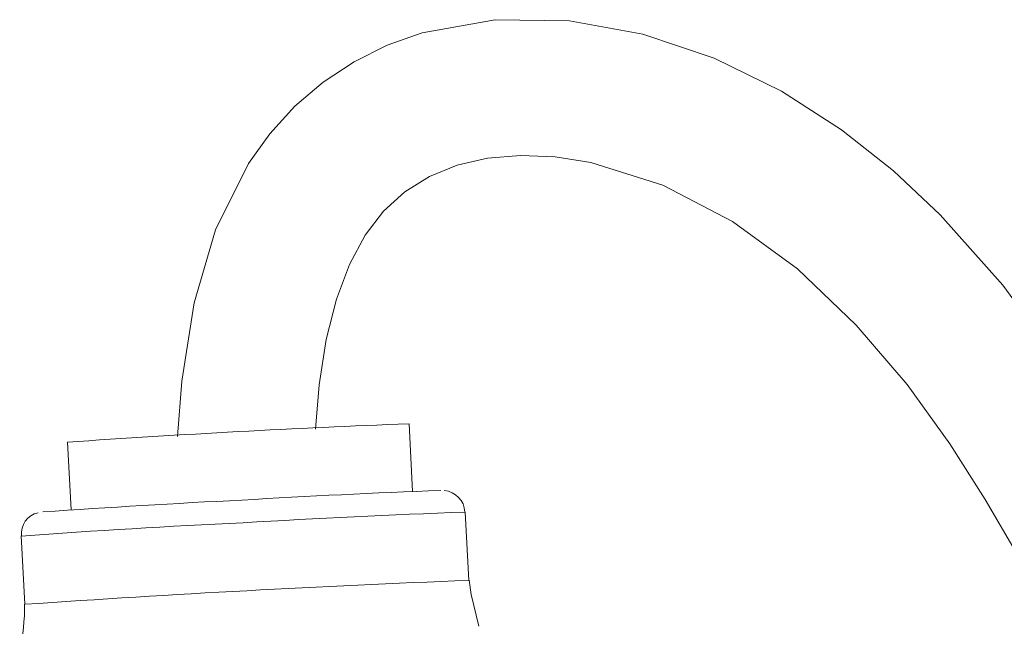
# Model space of a CAD drawing. Header units: millimetres. Extents: x -89 to 255, y -405 to 0.
# Tile 7 of 18: x 113 to 156, y -268 to -241. Entities that reach past the tile are written whole.
import ezdxf

# ---------------------------------------------------------------- set-up
doc = ezdxf.new("R2010")
doc.units = ezdxf.units.MM

msp = doc.modelspace()

# ---------------------------------------------------------------- linework, layer by layer
at = {"color": 7, "linetype": 'Continuous', "lineweight": 15}
for p, q in [((130.178, -261.824), (130.018, -258.854)), ((115.04, -259.661), (115.2, -262.631)), ((132.642, -265.723), (132.48, -262.727)), ((113.008, -263.776), (113.17, -266.772))]:
    msp.add_line(p, q, dxfattribs=at)
at = {"color": 7, "linetype": 'Continuous', "lineweight": 15, "flags": 128}
for points in [[(158.76, -256.467), (156.054, -252.777), (153.31, -249.696), (151.257, -247.77), (148.978, -245.967), (146.342, -244.272), (143.39, -242.822), (140.273, -241.77), (137.053, -241.186), (133.796, -241.138), (130.592, -241.714), (129.06, -242.261), (127.607, -242.982), (126.251, -243.876), (125.012, -244.935), (123.919, -246.136), (122.982, -247.449), (121.539, -250.348), (120.596, -253.546), (120.054, -256.981), (119.873, -259.417)], [(125.92, -259.086), (126.075, -257.147), (126.391, -255.161), (126.833, -253.39), (127.402, -251.871), (128.094, -250.59), (128.904, -249.536), (129.837, -248.682), (130.918, -248.007), (132.127, -247.518), (133.464, -247.212), (134.909, -247.091), (136.43, -247.154), (137.997, -247.398), (141.152, -248.39), (144.205, -249.985), (147.051, -252.069), (149.629, -254.525), (151.855, -257.138), (153.724, -259.73), (155.281, -262.175), (156.689, -264.606)], [(133.086, -267.736), (132.744, -266.336), (132.662, -265.714)]]:
    msp.add_lwpolyline(points, dxfattribs=at)
at = {"color": 7, "linetype": 'Continuous', "lineweight": 15}
for centre, radius, start, end in [((148.943, -749.412), 490.923, 92.20928, 93.96), ((143.927, -610.913), 349.356, 92.05169, 93.48503), ((131.49, -262.756), 0.975, 1.8183, 85.6952), ((143.3, -682.41), 420.713, 92.80782, 93.99919), ((113.964, -263.675), 0.944, 102.8201, 186.1986), ((157.992, -917.345), 652.116, 92.22789, 93.94125), ((104.248, -266.865), 8.915, 347.448, 0.6282)]:
    msp.add_arc(centre, radius, start, end, dxfattribs=at)
at = {"color": 8, "linetype": 'Continuous', "lineweight": 15}
for centre, radius, start, end in [((149.869, -725.552), 463.152, 92.15166, 93.35748), ((140.711, -646.199), 383.424, 92.68577, 94.14324)]:
    msp.add_arc(centre, radius, start, end, dxfattribs=at)

doc.saveas('drawing.dxf')
